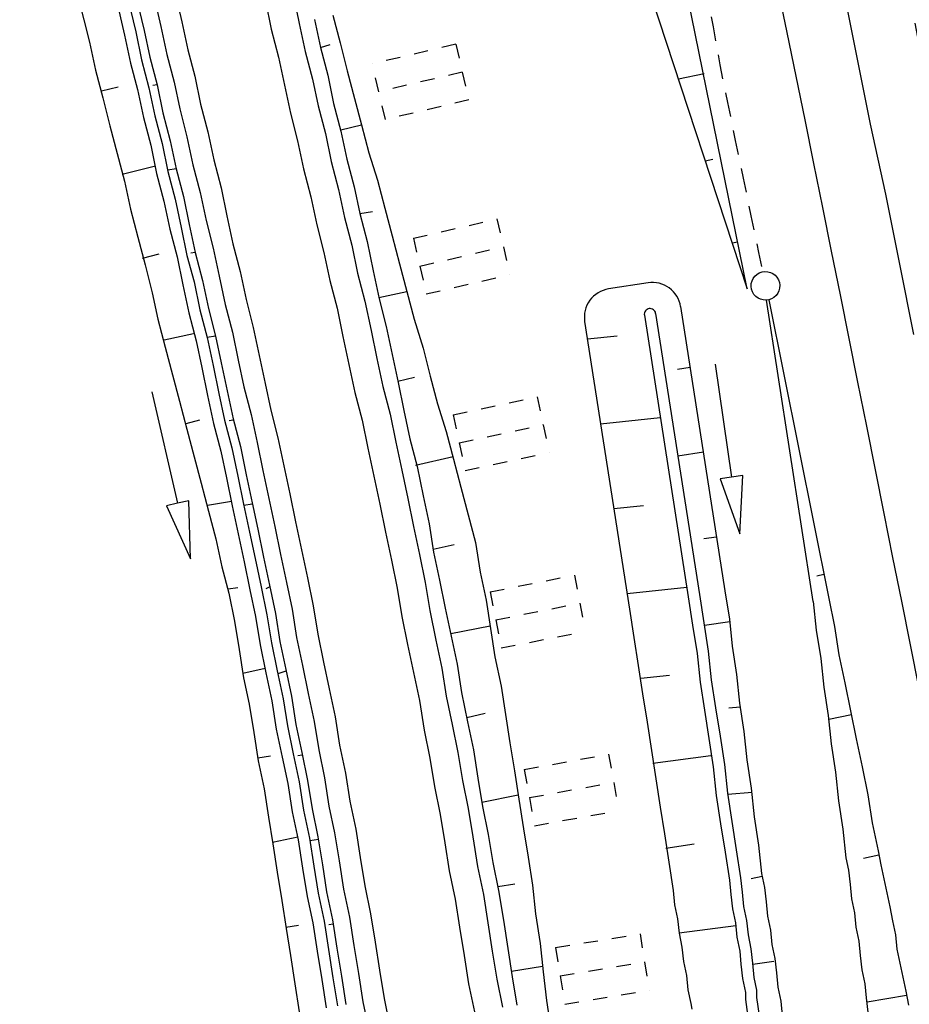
# Model space of a CAD drawing. Extents: x 447693 to 448165, y 439527 to 440695.
# Tile 80 of 88: x 447786 to 447817, y 440480 to 440514. Entities that reach past the tile are written whole.
import ezdxf

# ---------------------------------------------------------------- set-up
doc = ezdxf.new("R2010")
doc.units = 0
doc.header["$LTSCALE"] = 2
doc.header["$MEASUREMENT"] = 0
for name, pattern in [('ACAD_ISO03W100', [0.5, 0.25, -0.25]), ('ACAD_ISO05W100', [0.5, 0.25, -0.25]), ('AUSGEZOGEN', [0]), ('PUNKTX2', [0.5, 0.25, -0.25])]:
    doc.linetypes.add(name, pattern=pattern)
doc.layers.get('0').update_dxf_attribs({"linetype": 'AUSGEZOGEN'})
for name, color, linetype in [('DB-Bahnachse', 7, 'CONTINUOUS'), ('DB-Boeschungen', 15, 'CONTINUOUS'), ('DB-Gleisachsen', 7, 'CONTINUOUS'), ('DB-GRABEN', 15, 'AUSGEZOGEN'), ('DB-HZV-Stützscheiben', 15, 'CONTINUOUS'), ('DB-Ingenieurbauwerke', 15, 'CONTINUOUS'), ('DB-Tiefenentwässerung', 15, 'CONTINUOUS'), ('DB-Wegböschungen', 15, 'CONTINUOUS'), ('DB-Wege', 15, 'CONTINUOUS')]:
    doc.layers.add(name, color=color, linetype=linetype)

# ---------------------------------------------------------------- blocks, each defined once
blk = doc.blocks.new('*X406')
at = {"color": 0, "linetype": 'ByBlock'}
for p, q in [((808982, 537559), (809403, 537980)), ((808998, 537893), (809101, 537996)), ((809382, 537550), (809000, 537932)), ((809397, 537854), (809284, 537967)), ((809411, 538158), (809407, 538162)), ((808966, 537225), (809387, 537646)), ((809368, 537246), (808986, 537629)), ((808951, 536891), (809371, 537312)), ((809353, 536943), (808971, 537325)), ((808935, 536557), (809355, 536978)), ((809339, 536639), (808957, 537021)), ((808919, 536223), (809339, 536644)), ((809325, 536335), (808942, 536717)), ((808903, 535889), (809323, 536309)), ((809310, 536031), (808928, 536414)), ((808159, 534827), (809307, 535975)), ((809296, 535727), (808913, 536110)), ((804085, 535526), (804170, 535611)), ((804430, 535184), (804085, 535529)), ((804095, 535217), (804460, 535582)), ((804783, 535149), (804338, 535594)), ((804384, 535189), (804749, 535554)), ((804674, 535160), (805049, 535536)), ((805125, 535125), (804691, 535559)), ((804970, 535138), (805331, 535499)), ((805493, 535076), (805032, 535536)), ((805828, 535058), (805396, 535490)), ((808486, 534836), (809300, 535649)), ((809634, 534753), (808833, 535553)), ((809991, 534714), (808899, 535806)), ((804076, 535219), (804059, 535236)), ((805258, 535107), (805616, 535466)), ((805538, 535070), (805924, 535455)), ((806171, 535034), (805743, 535462)), ((805844, 535058), (806216, 535430)), ((806538, 534985), (806074, 535449)), ((806143, 535038), (806497, 535392)), ((806423, 535000), (806786, 535363)), ((806891, 534950), (806442, 535399)), ((806709, 534968), (807077, 535336)), ((807243, 534916), (806798, 535361)), ((806999, 534940), (807368, 535309)), ((807596, 534882), (807148, 535329)), ((807289, 534912), (807660, 535282)), ((807948, 534848), (807499, 535297)), ((807579, 534883), (807951, 535256)), ((808296, 534818), (807849, 535265)), ((807869, 534855), (808243, 535229)), ((808575, 534857), (808199, 535233)), ((808798, 534952), (808492, 535258)), ((808981, 535087), (808694, 535375)), ((809092, 535123), (809380, 535411)), ((809245, 534958), (809529, 535243)), ((809435, 534830), (809743, 535138)), ((809667, 534744), (810036, 535113)), ((810321, 534702), (809906, 535117)), ((809956, 534715), (810343, 535102)), ((810650, 534691), (810236, 535106)), ((810264, 534704), (810651, 535091)), ((810980, 534680), (810565, 535094)), ((810571, 534694), (810958, 535081)), ((810879, 534683), (811266, 535070)), ((811310, 534668), (810895, 535083)), ((811187, 534672), (811573, 535059)), ((811639, 534657), (811225, 535071)), ((811494, 534662), (811881, 535049)), ((811969, 534645), (811554, 535060)), ((811802, 534651), (812188, 535038)), ((812298, 534634), (811884, 535048)), ((812109, 534640), (812496, 535027)), ((812628, 534622), (812213, 535037)), ((812417, 534630), (812803, 535017)), ((812958, 534611), (812543, 535026)), ((812724, 534619), (813111, 535006)), ((813287, 534600), (812873, 535014)), ((813032, 534608), (813419, 534995)), ((813617, 534588), (813202, 535003)), ((813339, 534598), (813726, 534985)), ((813947, 534577), (813532, 534991)), ((813647, 534587), (814034, 534974)), ((814056, 534786), (813862, 534980)), ((813954, 534576), (814056, 534678))]:
    blk.add_line(p, q, dxfattribs=at)

msp = doc.modelspace()

# ---------------------------------------------------------------- linework, layer by layer
at = {"layer": 'DB-Bahnachse', "linetype": 'ACAD_ISO05W100'}
msp.add_ellipse((443814.895, 439698.334), major_axis=(-966.059, 3969.125), ratio=1, start_param=4.666677, end_param=4.691192, dxfattribs=at)
at = {"layer": 'DB-Boeschungen', "linetype": 'Continuous'}
for p, q in [((447811.783, 440504.581), (447809.137, 440517.588)), ((447807.619, 440517.274), (447811.783, 440504.581)), ((447810.273, 440512.105), (447809.376, 440511.919)), ((447810.584, 440509.106), (447810.317, 440509.05)), ((447811.45, 440506.221), (447811.258, 440506.181)), ((447814.096, 440493.646), (447812.456, 440504.191)), ((447812.538, 440504.204), (447814.634, 440493.758)), ((447814.462, 440494.59), (447814.217, 440494.54)), ((447814.634, 440493.758), (447814.837, 440492.779)), ((447814.096, 440493.646), (447814.2, 440492.647)), ((447814.837, 440492.779), (447814.991, 440491.789)), ((447814.2, 440492.647), (447814.354, 440491.658)), ((447814.354, 440491.658), (447814.459, 440490.658)), ((447814.991, 440491.789), (447815.194, 440490.81)), ((447814.459, 440490.658), (447814.613, 440489.669)), ((447815.194, 440490.81), (447815.396, 440489.831)), ((447814.613, 440489.669), (447814.718, 440488.669)), ((447815.427, 440489.684), (447814.643, 440489.522)), ((447815.396, 440489.831), (447815.599, 440488.852)), ((447814.718, 440488.669), (447814.872, 440487.68)), ((447815.599, 440488.852), (447815.802, 440487.872)), ((447815.802, 440487.872), (447816.005, 440486.893)), ((447814.872, 440487.68), (447814.977, 440486.68)), ((447816.005, 440486.893), (447816.159, 440485.904)), ((447814.977, 440486.68), (447815.13, 440485.691)), ((447816.159, 440485.904), (447816.361, 440484.925)), ((447815.13, 440485.691), (447815.235, 440484.691)), ((447816.392, 440484.778), (447815.853, 440484.666)), ((447816.361, 440484.925), (447816.463, 440484.435)), ((447815.235, 440484.691), (447815.327, 440484.251)), ((447816.463, 440484.435), (447816.564, 440483.945)), ((447815.327, 440484.251), (447815.379, 440483.751)), ((447815.379, 440483.751), (447815.432, 440483.251)), ((447816.564, 440483.945), (447816.666, 440483.456)), ((447816.666, 440483.456), (447816.767, 440482.966)), ((447815.432, 440483.251), (447815.533, 440482.762)), ((447815.533, 440482.762), (447815.585, 440482.262)), ((447816.767, 440482.966), (447816.869, 440482.477)), ((447816.869, 440482.477), (447816.97, 440481.987)), ((447815.585, 440482.262), (447815.687, 440481.772)), ((447816.97, 440481.987), (447817.022, 440481.487)), ((447815.687, 440481.772), (447815.739, 440481.273)), ((447817.022, 440481.487), (447817.124, 440480.998)), ((447815.739, 440481.273), (447815.792, 440480.773)), ((447817.124, 440480.998), (447817.225, 440480.508)), ((447815.792, 440480.773), (447815.893, 440480.283)), ((447815.893, 440480.283), (447815.946, 440479.783)), ((447817.225, 440480.508), (447817.327, 440480.018)), ((447817.327, 440480.018), (447817.428, 440479.529)), ((447815.946, 440479.783), (447815.998, 440479.284)), ((447817.357, 440479.872), (447815.976, 440479.637))]:
    msp.add_line(p, q, dxfattribs=at)
at = {"layer": 'DB-Gleisachsen', "linetype": 'Continuous'}
for p, q in [((447815.099, 440515.251), (447815.589, 440512.797)), ((447815.589, 440512.797), (447816.079, 440510.343)), ((447816.079, 440510.343), (447816.618, 440507.898)), ((447816.618, 440507.898), (447817.108, 440505.444)), ((447817.108, 440505.444), (447817.597, 440502.991))]:
    msp.add_line(p, q, dxfattribs=at)
at = {"layer": 'DB-GRABEN', "linetype": 'Continuous'}
for p, q in [((447808.313, 440504.797), (447806.931, 440504.582)), ((447808.58, 440503.726), (447810.113, 440493.894)), ((447809.455, 440503.963), (447811.004, 440494.027)), ((447806.097, 440503.44), (447807.665, 440493.387)), ((447808.185, 440503.664), (447809.721, 440493.813)), ((447806.191, 440502.837), (447807.236, 440502.946)), ((447810.659, 440501.952), (447811.236, 440497.994)), ((447809.787, 440501.832), (447809.342, 440501.765)), ((447806.654, 440499.869), (447808.743, 440500.088)), ((447810.249, 440498.868), (447809.358, 440498.734)), ((447811.236, 440497.994), (447810.841, 440497.936)), ((447810.841, 440497.936), (447811.525, 440496.015)), ((447811.632, 440498.052), (447811.236, 440497.994)), ((447811.525, 440496.015), (447811.632, 440498.052)), ((447807.117, 440496.901), (447808.161, 440497.011)), ((447810.712, 440495.904), (447810.266, 440495.837)), ((447807.579, 440493.933), (447809.668, 440494.152)), ((447811.004, 440494.027), (447811.158, 440493.038)), ((447809.721, 440493.813), (447809.875, 440492.823)), ((447810.113, 440493.894), (447810.266, 440492.904)), ((447807.665, 440493.387), (447807.818, 440492.397)), ((447811.158, 440493.038), (447811.253, 440492.087)), ((447809.875, 440492.823), (447810.029, 440491.834)), ((447810.266, 440492.904), (447810.42, 440491.915)), ((447811.178, 440492.94), (447810.287, 440492.806)), ((447807.818, 440492.397), (447807.972, 440491.408)), ((447811.253, 440492.087), (447811.406, 440491.098)), ((447810.029, 440491.834), (447810.134, 440490.834)), ((447810.42, 440491.915), (447810.525, 440490.916)), ((447807.972, 440491.408), (447808.126, 440490.419)), ((447808.064, 440490.967), (447809.063, 440491.072)), ((447811.406, 440491.098), (447811.511, 440490.099)), ((447810.134, 440490.834), (447810.287, 440489.845)), ((447810.525, 440490.916), (447810.679, 440489.926)), ((447808.126, 440490.419), (447808.28, 440489.429)), ((447810.679, 440489.926), (447810.833, 440488.937)), ((447811.542, 440489.952), (447811.14, 440489.92)), ((447811.511, 440490.099), (447811.665, 440489.109)), ((447810.287, 440489.845), (447810.441, 440488.856)), ((447808.28, 440489.429), (447808.434, 440488.44)), ((447810.833, 440488.937), (447810.987, 440487.947)), ((447811.665, 440489.109), (447811.77, 440488.11)), ((447810.441, 440488.856), (447810.595, 440487.866)), ((447808.434, 440488.44), (447808.588, 440487.451)), ((447810.514, 440488.258), (447808.476, 440487.989)), ((447810.595, 440487.866), (447810.7, 440486.867)), ((447810.987, 440487.947), (447811.092, 440486.948)), ((447811.77, 440488.11), (447811.924, 440487.12)), ((447808.588, 440487.451), (447808.741, 440486.461)), ((447810.7, 440486.867), (447810.854, 440485.877)), ((447811.092, 440486.948), (447811.245, 440485.959)), ((447811.954, 440486.973), (447811.102, 440486.899)), ((447811.924, 440487.12), (447812.029, 440486.121)), ((447808.741, 440486.461), (447808.885, 440485.521)), ((447812.029, 440486.121), (447812.183, 440485.131)), ((447810.854, 440485.877), (447811.008, 440484.888)), ((447811.245, 440485.959), (447811.399, 440484.969)), ((447808.885, 440485.521), (447809.039, 440484.531)), ((447808.938, 440485.021), (447809.927, 440485.175)), ((447812.183, 440485.131), (447812.288, 440484.132)), ((447811.008, 440484.888), (447811.161, 440483.899)), ((447811.399, 440484.969), (447811.553, 440483.98)), ((447809.039, 440484.531), (447809.193, 440483.542)), ((447812.288, 440484.132), (447812.389, 440483.642)), ((447811.161, 440483.899), (447811.214, 440483.399)), ((447811.553, 440483.98), (447811.606, 440483.48)), ((447812.308, 440484.034), (447811.916, 440483.953)), ((447809.193, 440483.542), (447809.245, 440483.042)), ((447811.214, 440483.399), (447811.266, 440482.899)), ((447811.606, 440483.48), (447811.658, 440482.98)), ((447812.389, 440483.642), (447812.441, 440483.143)), ((447809.245, 440483.042), (447809.347, 440482.553)), ((447812.441, 440483.143), (447812.494, 440482.643)), ((447811.266, 440482.899), (447811.368, 440482.41)), ((447811.658, 440482.98), (447811.759, 440482.491)), ((447809.347, 440482.553), (447809.399, 440482.053)), ((447811.368, 440482.41), (447811.42, 440481.91)), ((447811.759, 440482.491), (447811.812, 440481.991)), ((447812.494, 440482.643), (447812.595, 440482.153)), ((447811.388, 440482.312), (447809.399, 440482.053)), ((447809.399, 440482.053), (447809.501, 440481.563)), ((447811.812, 440481.991), (447811.913, 440481.501)), ((447812.595, 440482.153), (447812.648, 440481.654)), ((447811.42, 440481.91), (447811.522, 440481.42)), ((447812.648, 440481.654), (447812.749, 440481.164)), ((447809.501, 440481.563), (447809.553, 440481.064)), ((447811.522, 440481.42), (447811.564, 440480.969)), ((447811.913, 440481.501), (447811.966, 440481.002)), ((447809.553, 440481.064), (447809.654, 440480.574)), ((447811.564, 440480.969), (447811.616, 440480.47)), ((447811.966, 440481.002), (447812.018, 440480.502)), ((447812.72, 440481.056), (447811.976, 440480.953)), ((447812.749, 440481.164), (447812.802, 440480.664)), ((447812.802, 440480.664), (447812.854, 440480.164)), ((447809.654, 440480.574), (447809.707, 440480.074)), ((447811.616, 440480.47), (447811.718, 440479.98)), ((447812.018, 440480.502), (447812.109, 440480.061)), ((447809.707, 440480.074), (447809.808, 440479.585)), ((447811.718, 440479.98), (447811.72, 440479.725)), ((447812.109, 440480.061), (447812.111, 440479.806)), ((447812.854, 440480.164), (447812.955, 440479.675)), ((447809.808, 440479.585), (447809.849, 440479.389)), ((447811.72, 440479.725), (447811.936, 440478.187)), ((447812.111, 440479.806), (447812.328, 440478.268)), ((447812.955, 440479.675), (447813.008, 440479.175))]:
    msp.add_line(p, q, dxfattribs=at)
for centre, major_axis, start_param, end_param in [((447808.467, 440503.809), (-0.707, 0.707), 4.081635, 5.652432), ((447807.085, 440503.594), (-0.707, 0.707), -0.630754, 0.940043), ((447808.383, 440503.695), (-0.141, 0.141), -0.630754, 0.940043), ((447808.382, 440503.695), (-0.141, 0.141), 4.081635, 5.652432)]:
    msp.add_ellipse(centre, major_axis=major_axis, ratio=1, start_param=start_param, end_param=end_param, dxfattribs=at)
at = {"layer": 'DB-HZV-Stützscheiben', "linetype": 'PUNKTX2'}
for p, q in [((447801.588, 440513.138), (447798.668, 440512.452)), ((447801.588, 440513.138), (447802.046, 440511.191)), ((447799.126, 440510.505), (447798.668, 440512.452)), ((447802.046, 440511.191), (447799.126, 440510.505)), ((447800.105, 440506.354), (447803.028, 440507.032)), ((447803.028, 440507.032), (447803.48, 440505.083)), ((447800.105, 440506.354), (447800.556, 440504.406)), ((447800.556, 440504.406), (447803.48, 440505.083)), ((447801.499, 440500.183), (447804.432, 440500.812)), ((447804.432, 440500.812), (447804.853, 440498.857)), ((447801.499, 440500.183), (447801.919, 440498.227)), ((447801.919, 440498.227), (447804.853, 440498.857)), ((447802.793, 440493.99), (447805.736, 440494.571)), ((447805.736, 440494.571), (447806.122, 440492.609)), ((447802.793, 440493.99), (447803.181, 440492.028)), ((447803.181, 440492.028), (447806.122, 440492.609)), ((447803.986, 440487.777), (447806.935, 440488.309)), ((447806.935, 440488.309), (447807.29, 440486.341)), ((447803.986, 440487.777), (447804.342, 440485.809)), ((447804.342, 440485.809), (447807.29, 440486.341)), ((447805.079, 440481.545), (447808.034, 440482.029)), ((447808.033, 440482.029), (447808.356, 440480.055)), ((447805.079, 440481.545), (447805.402, 440479.571)), ((447805.403, 440479.572), (447808.357, 440480.055))]:
    msp.add_line(p, q, dxfattribs=at)
at = {"layer": 'DB-HZV-Stützscheiben', "linetype": 'ACAD_ISO05W100'}
for p, q in [((447801.817, 440512.165), (447798.897, 440511.478)), ((447800.33, 440505.38), (447803.254, 440506.057)), ((447801.709, 440499.205), (447804.643, 440499.835)), ((447802.987, 440493.009), (447805.93, 440493.59)), ((447804.164, 440486.793), (447807.114, 440487.325)), ((447805.24, 440480.558), (447808.196, 440481.042))]:
    msp.add_line(p, q, dxfattribs=at)
at = {"layer": 'DB-Ingenieurbauwerke', "linetype": 'Continuous'}
for major_axis, start_param, end_param in [((-966.91, 3973.498), 4.66641, 4.690888), ((-966.31, 3964.484), 4.66603, 4.690508)]:
    msp.add_ellipse((443814.895, 439698.334), major_axis=major_axis, ratio=1, start_param=start_param, end_param=end_param, dxfattribs=at)
at = {"layer": 'DB-Tiefenentwässerung', "linetype": 'ACAD_ISO03W100'}
for p, q in [((447810.321, 440515.076), (447810.595, 440513.754)), ((447810.595, 440513.754), (447810.82, 440512.422)), ((447810.82, 440512.422), (447811.093, 440511.1)), ((447811.093, 440511.1), (447811.367, 440509.778)), ((447811.367, 440509.778), (447811.641, 440508.456)), ((447811.641, 440508.456), (447811.915, 440507.134)), ((447811.915, 440507.134), (447812.178, 440505.861)), ((447812.178, 440505.861), (447812.32, 440505.18))]:
    msp.add_line(p, q, dxfattribs=at)
at = {"layer": 'DB-Tiefenentwässerung', "linetype": 'Continuous'}
msp.add_ellipse((447812.421, 440504.69), major_axis=(-0.354, 0.354), ratio=1, start_param=2.595086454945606, end_param=8.878271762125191, dxfattribs=at)
at = {"layer": 'DB-Wegböschungen', "linetype": 'Continuous'}
for p, q in [((447788.384, 440523.379), (447790.687, 440513.619)), ((447787.7, 440523.22), (447790.003, 440513.46)), ((447788.095, 440523.283), (447790.391, 440513.572)), ((447786.333, 440522.903), (447788.776, 440513.215)), ((447796.65, 440514.005), (447796.855, 440513.025)), ((447797.284, 440514.156), (447797.539, 440513.184)), ((447790.003, 440513.46), (447790.209, 440512.48)), ((447790.391, 440513.572), (447790.596, 440512.592)), ((447790.687, 440513.619), (447790.885, 440512.688)), ((447788.776, 440513.215), (447788.982, 440512.235)), ((447796.855, 440513.025), (447797.193, 440513.129)), ((447796.855, 440513.025), (447797.11, 440512.053)), ((447797.539, 440513.184), (447797.794, 440512.212)), ((447790.885, 440512.688), (447791.14, 440511.716)), ((447790.209, 440512.48), (447790.456, 440511.557)), ((447790.596, 440512.592), (447790.851, 440511.62)), ((447788.982, 440512.235), (447789.237, 440511.263)), ((447797.11, 440512.053), (447797.316, 440511.073)), ((447797.794, 440512.212), (447798.049, 440511.24)), ((447789.198, 440511.51), (447789.783, 440511.653)), ((447790.851, 440511.62), (447791.057, 440510.64)), ((447791.14, 440511.716), (447790.991, 440511.693)), ((447791.14, 440511.716), (447791.345, 440510.736)), ((447789.237, 440511.263), (447789.492, 440510.291)), ((447790.456, 440511.557), (447790.662, 440510.578)), ((447797.316, 440511.073), (447797.571, 440510.101)), ((447798.049, 440511.24), (447798.296, 440510.317)), ((447790.662, 440510.578), (447790.917, 440509.605)), ((447791.057, 440510.64), (447791.312, 440509.668)), ((447791.345, 440510.736), (447791.6, 440509.764)), ((447789.492, 440510.291), (447789.747, 440509.319)), ((447797.563, 440510.15), (447798.296, 440510.317)), ((447798.296, 440510.317), (447798.551, 440509.345)), ((447797.571, 440510.101), (447797.777, 440509.121)), ((447790.917, 440509.605), (447791.122, 440508.625)), ((447791.312, 440509.668), (447791.517, 440508.688)), ((447791.6, 440509.764), (447791.806, 440508.784)), ((447789.747, 440509.319), (447790.002, 440508.347)), ((447798.551, 440509.345), (447798.855, 440508.381)), ((447791.083, 440508.872), (447789.914, 440508.586)), ((447797.777, 440509.121), (447798.031, 440508.149)), ((447791.122, 440508.625), (447791.377, 440507.653)), ((447791.806, 440508.784), (447791.51, 440508.737)), ((447791.517, 440508.688), (447791.772, 440507.716)), ((447791.806, 440508.784), (447792.061, 440507.812)), ((447790.002, 440508.347), (447790.208, 440507.367)), ((447798.031, 440508.149), (447798.229, 440507.218)), ((447798.855, 440508.381), (447799.11, 440507.408)), ((447792.061, 440507.812), (447792.266, 440506.832)), ((447791.377, 440507.653), (447791.583, 440506.673)), ((447791.772, 440507.716), (447791.978, 440506.736)), ((447790.208, 440507.367), (447790.463, 440506.395)), ((447798.229, 440507.218), (447798.674, 440507.289)), ((447798.229, 440507.218), (447798.484, 440506.246)), ((447799.11, 440507.408), (447799.365, 440506.436)), ((447792.266, 440506.832), (447792.472, 440505.852)), ((447791.583, 440506.673), (447791.838, 440505.701)), ((447791.978, 440506.736), (447792.184, 440505.756)), ((447799.365, 440506.436), (447799.62, 440505.464)), ((447790.463, 440506.395), (447790.718, 440505.423)), ((447798.484, 440506.246), (447798.698, 440505.217)), ((447790.629, 440505.662), (447791.214, 440505.805)), ((447792.184, 440505.756), (447792.431, 440504.833)), ((447792.472, 440505.852), (447792.324, 440505.829)), ((447792.472, 440505.852), (447792.727, 440504.88)), ((447790.718, 440505.423), (447790.973, 440504.451)), ((447791.838, 440505.701), (447792.043, 440504.721)), ((447799.62, 440505.464), (447799.875, 440504.492)), ((447798.698, 440505.217), (447798.903, 440504.237)), ((447792.043, 440504.721), (447792.249, 440503.742)), ((447792.431, 440504.833), (447792.636, 440503.853)), ((447792.727, 440504.88), (447792.933, 440503.9)), ((447790.973, 440504.451), (447791.17, 440503.52)), ((447798.896, 440504.287), (447799.875, 440504.492)), ((447799.875, 440504.492), (447800.13, 440503.52)), ((447798.903, 440504.237), (447799.158, 440503.265)), ((447792.249, 440503.742), (447792.504, 440502.769)), ((447792.636, 440503.853), (447792.891, 440502.881)), ((447792.933, 440503.9), (447793.188, 440502.928)), ((447791.17, 440503.52), (447791.425, 440502.548)), ((447800.13, 440503.52), (447800.443, 440502.506)), ((447792.416, 440503.009), (447791.386, 440502.795)), ((447799.158, 440503.265), (447799.364, 440502.285)), ((447792.504, 440502.769), (447792.702, 440501.839)), ((447793.188, 440502.928), (447792.891, 440502.881)), ((447792.891, 440502.881), (447793.097, 440501.901)), ((447793.188, 440502.928), (447793.385, 440501.998)), ((447791.425, 440502.548), (447791.68, 440501.576)), ((447800.443, 440502.506), (447800.698, 440501.534)), ((447793.385, 440501.998), (447793.591, 440501.018)), ((447799.364, 440502.285), (447799.57, 440501.305)), ((447792.702, 440501.839), (447792.907, 440500.859)), ((447793.097, 440501.901), (447793.303, 440500.921)), ((447791.68, 440501.576), (447791.928, 440500.653)), ((447799.562, 440501.355), (447800.147, 440501.498)), ((447799.57, 440501.305), (447799.775, 440500.325)), ((447800.698, 440501.534), (447800.953, 440500.562)), ((447790.957, 440500.983), (447791.856, 440497.085)), ((447793.303, 440500.921), (447793.5, 440499.991)), ((447793.591, 440501.018), (447793.797, 440500.038)), ((447791.928, 440500.653), (447792.183, 440499.681)), ((447792.907, 440500.859), (447793.113, 440499.879)), ((447799.775, 440500.325), (447799.981, 440499.345)), ((447800.953, 440500.562), (447801.257, 440499.598)), ((447792.151, 440499.879), (447792.637, 440500.006)), ((447793.5, 440499.991), (447793.755, 440499.019)), ((447793.804, 440499.988), (447793.656, 440499.965)), ((447793.797, 440500.038), (447794.052, 440499.066)), ((447792.183, 440499.681), (447792.437, 440498.709)), ((447793.113, 440499.879), (447793.368, 440498.907)), ((447801.257, 440499.598), (447801.512, 440498.626)), ((447799.981, 440499.345), (447800.236, 440498.373)), ((447793.368, 440498.907), (447793.566, 440497.976)), ((447793.755, 440499.019), (447793.961, 440498.039)), ((447794.052, 440499.066), (447794.257, 440498.086)), ((447792.437, 440498.709), (447792.685, 440497.786)), ((447800.179, 440498.415), (447801.496, 440498.725)), ((447801.512, 440498.626), (447801.767, 440497.654)), ((447800.236, 440498.373), (447800.449, 440497.344)), ((447793.566, 440497.976), (447793.771, 440496.997)), ((447793.961, 440498.039), (447794.166, 440497.059)), ((447794.257, 440498.086), (447794.463, 440497.106)), ((447792.685, 440497.786), (447792.94, 440496.814)), ((447801.767, 440497.654), (447802.022, 440496.682)), ((447792.246, 440497.175), (447791.856, 440497.085)), ((447792.306, 440495.137), (447792.246, 440497.175)), ((447793.748, 440497.145), (447792.908, 440497.012)), ((447800.449, 440497.344), (447800.655, 440496.364)), ((447791.856, 440497.085), (447791.466, 440496.995)), ((447791.466, 440496.995), (447792.306, 440495.137)), ((447792.94, 440496.814), (447793.195, 440495.842)), ((447793.771, 440496.997), (447793.977, 440496.017)), ((447794.166, 440497.059), (447794.372, 440496.079)), ((447794.471, 440497.057), (447794.174, 440497.01)), ((447794.463, 440497.106), (447794.661, 440496.175)), ((447802.022, 440496.682), (447802.277, 440495.709)), ((447794.661, 440496.175), (447794.866, 440495.195)), ((447800.655, 440496.364), (447800.811, 440495.376)), ((447793.195, 440495.842), (447793.4, 440494.862)), ((447793.977, 440496.017), (447794.183, 440495.037)), ((447794.372, 440496.079), (447794.57, 440495.149)), ((447800.795, 440495.475), (447801.528, 440495.642)), ((447802.277, 440495.709), (447802.441, 440494.672)), ((447794.57, 440495.149), (447794.775, 440494.169)), ((447794.866, 440495.195), (447795.072, 440494.216)), ((447800.811, 440495.376), (447801.017, 440494.396)), ((447793.4, 440494.862), (447793.647, 440493.94)), ((447794.183, 440495.037), (447794.388, 440494.057)), ((447801.017, 440494.396), (447801.222, 440493.417)), ((447802.441, 440494.672), (447802.647, 440493.692)), ((447793.624, 440494.088), (447793.97, 440494.143)), ((447794.388, 440494.057), (447794.586, 440493.126)), ((447794.775, 440494.169), (447794.981, 440493.189)), ((447795.08, 440494.166), (447794.939, 440494.093)), ((447795.072, 440494.216), (447795.277, 440493.236)), ((447793.647, 440493.94), (447793.853, 440492.96)), ((447802.647, 440493.692), (447802.803, 440492.705)), ((447801.222, 440493.417), (447801.428, 440492.437)), ((447794.586, 440493.126), (447794.742, 440492.139)), ((447794.981, 440493.189), (447795.137, 440492.201)), ((447795.277, 440493.236), (447795.434, 440492.248)), ((447793.853, 440492.96), (447794.009, 440491.972)), ((447801.412, 440492.535), (447802.787, 440492.804)), ((447802.803, 440492.705), (447802.959, 440491.717)), ((447801.428, 440492.437), (447801.633, 440491.457)), ((447794.009, 440491.972), (447794.165, 440490.984)), ((447794.742, 440492.139), (447794.948, 440491.159)), ((447795.137, 440492.201), (447795.343, 440491.221)), ((447795.434, 440492.248), (447795.639, 440491.268)), ((447802.959, 440491.717), (447803.172, 440490.688)), ((447794.924, 440491.307), (447794.142, 440491.132)), ((447801.633, 440491.457), (447801.79, 440490.469)), ((447794.165, 440490.984), (447794.363, 440490.054)), ((447794.948, 440491.159), (447795.153, 440490.179)), ((447795.343, 440491.221), (447795.549, 440490.241)), ((447795.647, 440491.219), (447795.359, 440491.122)), ((447795.639, 440491.268), (447795.837, 440490.337)), ((447803.172, 440490.688), (447803.329, 440489.7)), ((447795.549, 440490.241), (447795.697, 440489.303)), ((447795.837, 440490.337), (447795.993, 440489.35)), ((447801.79, 440490.469), (447802.003, 440489.44)), ((447794.363, 440490.054), (447794.519, 440489.066)), ((447795.153, 440490.179), (447795.31, 440489.191)), ((447801.98, 440489.588), (447802.614, 440489.739)), ((447803.329, 440489.7), (447803.485, 440488.712)), ((447795.697, 440489.303), (447795.903, 440488.323)), ((447795.993, 440489.35), (447796.199, 440488.37)), ((447802.003, 440489.44), (447802.209, 440488.46)), ((447794.519, 440489.066), (447794.676, 440488.078)), ((447795.31, 440489.191), (447795.515, 440488.211)), ((447803.485, 440488.712), (447803.641, 440487.725)), ((447794.66, 440488.177), (447795.105, 440488.247)), ((447795.515, 440488.211), (447795.713, 440487.281)), ((447795.903, 440488.323), (447796.108, 440487.343)), ((447796.215, 440488.271), (447796.066, 440488.248)), ((447796.199, 440488.37), (447796.404, 440487.39)), ((447802.209, 440488.46), (447802.365, 440487.472)), ((447794.676, 440488.078), (447794.881, 440487.098)), ((447803.641, 440487.725), (447803.797, 440486.737)), ((447795.713, 440487.281), (447795.869, 440486.293)), ((447796.108, 440487.343), (447796.264, 440486.355)), ((447796.404, 440487.39), (447796.561, 440486.402)), ((447802.365, 440487.472), (447802.521, 440486.484)), ((447794.881, 440487.098), (447795.038, 440486.111)), ((447802.498, 440486.633), (447803.774, 440486.885)), ((447802.521, 440486.484), (447802.727, 440485.504)), ((447803.797, 440486.737), (447803.961, 440485.7)), ((447795.038, 440486.111), (447795.186, 440485.172)), ((447795.869, 440486.293), (447796.075, 440485.313)), ((447796.264, 440486.355), (447796.47, 440485.375)), ((447796.561, 440486.402), (447796.766, 440485.422)), ((447796.766, 440485.422), (447796.923, 440484.435)), ((447802.727, 440485.504), (447802.883, 440484.517)), ((447803.961, 440485.7), (447804.118, 440484.712)), ((447796.059, 440485.412), (447795.178, 440485.222)), ((447795.186, 440485.172), (447795.342, 440484.185)), ((447796.075, 440485.313), (447796.231, 440484.325)), ((447796.47, 440485.375), (447796.626, 440484.388)), ((447796.782, 440485.324), (447796.486, 440485.277)), ((447796.626, 440484.388), (447796.775, 440483.449)), ((447796.923, 440484.435), (447797.071, 440483.496)), ((447802.883, 440484.517), (447803.088, 440483.537)), ((447804.118, 440484.712), (447804.274, 440483.724)), ((447795.342, 440484.185), (447795.498, 440483.197)), ((447796.231, 440484.325), (447796.387, 440483.337)), ((447803.065, 440483.685), (447803.658, 440483.779)), ((447804.274, 440483.724), (447804.381, 440482.729)), ((447796.775, 440483.449), (447796.98, 440482.469)), ((447797.071, 440483.496), (447797.277, 440482.516)), ((447803.088, 440483.537), (447803.253, 440482.5)), ((447795.498, 440483.197), (447795.655, 440482.209)), ((447796.387, 440483.337), (447796.585, 440482.407)), ((447804.381, 440482.729), (447804.545, 440481.692)), ((447795.647, 440482.259), (447796.091, 440482.329)), ((447796.585, 440482.407), (447796.741, 440481.419)), ((447796.98, 440482.469), (447797.136, 440481.482)), ((447797.3, 440482.368), (447797.152, 440482.345)), ((447797.277, 440482.516), (447797.433, 440481.529)), ((447803.253, 440482.5), (447803.409, 440481.512)), ((447795.655, 440482.209), (447795.803, 440481.271)), ((447804.545, 440481.692), (447804.651, 440480.696)), ((447796.741, 440481.419), (447796.898, 440480.432)), ((447797.136, 440481.482), (447797.293, 440480.494)), ((447797.433, 440481.529), (447797.589, 440480.541)), ((447803.409, 440481.512), (447803.565, 440480.524)), ((447795.803, 440481.271), (447795.959, 440480.283)), ((447803.534, 440480.722), (447804.62, 440480.894)), ((447804.651, 440480.696), (447804.758, 440479.701)), ((447795.959, 440480.283), (447796.115, 440479.295)), ((447796.898, 440480.432), (447797.054, 440479.444)), ((447797.293, 440480.494), (447797.449, 440479.506)), ((447797.589, 440480.541), (447797.745, 440479.553)), ((447803.565, 440480.524), (447803.721, 440479.537)), ((447804.758, 440479.701), (447804.914, 440478.713))]:
    msp.add_line(p, q, dxfattribs=at)
at = {"layer": 'DB-Wege', "linetype": 'Continuous'}
for p, q in [((447789.702, 440523.688), (447792.005, 440513.928)), ((447788.969, 440523.522), (447791.272, 440513.762)), ((447795.909, 440514.85), (447796.114, 440513.87)), ((447794.929, 440514.644), (447795.134, 440513.664)), ((447791.272, 440513.762), (447791.477, 440512.782)), ((447792.005, 440513.928), (447792.21, 440512.949)), ((447795.134, 440513.664), (447795.389, 440512.692)), ((447796.114, 440513.87), (447796.32, 440512.89)), ((447791.477, 440512.782), (447791.732, 440511.81)), ((447792.21, 440512.949), (447792.457, 440512.026)), ((447795.389, 440512.692), (447795.595, 440511.712)), ((447796.32, 440512.89), (447796.575, 440511.918)), ((447792.457, 440512.026), (447792.663, 440511.046)), ((447791.732, 440511.81), (447791.93, 440510.879)), ((447795.595, 440511.712), (447795.801, 440510.732)), ((447796.575, 440511.918), (447796.773, 440510.987)), ((447792.663, 440511.046), (447792.918, 440510.074)), ((447796.773, 440510.987), (447797.028, 440510.015)), ((447791.93, 440510.879), (447792.185, 440509.907)), ((447795.801, 440510.732), (447796.056, 440509.76)), ((447792.185, 440509.907), (447792.391, 440508.927)), ((447792.918, 440510.074), (447793.124, 440509.094)), ((447797.028, 440510.015), (447797.233, 440509.035)), ((447796.056, 440509.76), (447796.261, 440508.78)), ((447792.391, 440508.927), (447792.646, 440507.955)), ((447793.124, 440509.094), (447793.379, 440508.122)), ((447797.233, 440509.035), (447797.488, 440508.063)), ((447796.261, 440508.78), (447796.516, 440507.808)), ((447792.646, 440507.955), (447792.851, 440506.975)), ((447793.379, 440508.122), (447793.584, 440507.142)), ((447796.516, 440507.808), (447796.722, 440506.828)), ((447797.488, 440508.063), (447797.694, 440507.083)), ((447793.584, 440507.142), (447793.79, 440506.162)), ((447792.851, 440506.975), (447793.106, 440506.003)), ((447796.722, 440506.828), (447796.977, 440505.856)), ((447797.694, 440507.083), (447797.949, 440506.111)), ((447793.79, 440506.162), (447794.045, 440505.19)), ((447797.949, 440506.111), (447798.154, 440505.131)), ((447793.106, 440506.003), (447793.312, 440505.023)), ((447796.977, 440505.856), (447797.182, 440504.876)), ((447794.045, 440505.19), (447794.25, 440504.21)), ((447798.154, 440505.131), (447798.409, 440504.159)), ((447793.312, 440505.023), (447793.517, 440504.043)), ((447797.182, 440504.876), (447797.437, 440503.904)), ((447793.517, 440504.043), (447793.772, 440503.071)), ((447794.25, 440504.21), (447794.505, 440503.238)), ((447798.409, 440504.159), (447798.623, 440503.13)), ((447797.437, 440503.904), (447797.643, 440502.924)), ((447793.772, 440503.071), (447793.978, 440502.091)), ((447794.505, 440503.238), (447794.711, 440502.258)), ((447798.623, 440503.13), (447798.828, 440502.15)), ((447797.643, 440502.924), (447797.849, 440501.944)), ((447793.978, 440502.091), (447794.176, 440501.161)), ((447794.711, 440502.258), (447794.917, 440501.278)), ((447798.828, 440502.15), (447799.034, 440501.17)), ((447797.849, 440501.944), (447798.054, 440500.964)), ((447794.917, 440501.278), (447795.114, 440500.347)), ((447794.176, 440501.161), (447794.431, 440500.189)), ((447798.054, 440500.964), (447798.309, 440499.992)), ((447799.034, 440501.17), (447799.289, 440500.198)), ((447795.114, 440500.347), (447795.369, 440499.375)), ((447794.431, 440500.189), (447794.636, 440499.209)), ((447798.309, 440499.992), (447798.515, 440499.012)), ((447799.289, 440500.198), (447799.495, 440499.218)), ((447794.636, 440499.209), (447794.842, 440498.229)), ((447795.369, 440499.375), (447795.575, 440498.395)), ((447799.495, 440499.218), (447799.7, 440498.238)), ((447798.515, 440499.012), (447798.72, 440498.032)), ((447794.842, 440498.229), (447795.048, 440497.249)), ((447795.575, 440498.395), (447795.781, 440497.416)), ((447799.7, 440498.238), (447799.906, 440497.258)), ((447798.72, 440498.032), (447798.926, 440497.052)), ((447795.048, 440497.249), (447795.253, 440496.269)), ((447795.781, 440497.416), (447795.986, 440496.436)), ((447799.906, 440497.258), (447800.111, 440496.278)), ((447798.926, 440497.052), (447799.132, 440496.073)), ((447795.253, 440496.269), (447795.459, 440495.289)), ((447795.986, 440496.436), (447796.192, 440495.456)), ((447800.111, 440496.278), (447800.317, 440495.298)), ((447799.132, 440496.073), (447799.337, 440495.093)), ((447796.192, 440495.456), (447796.397, 440494.476)), ((447795.459, 440495.289), (447795.664, 440494.309)), ((447799.337, 440495.093), (447799.543, 440494.113)), ((447800.317, 440495.298), (447800.523, 440494.318)), ((447796.397, 440494.476), (447796.603, 440493.496)), ((447795.664, 440494.309), (447795.862, 440493.379)), ((447799.543, 440494.113), (447799.699, 440493.125)), ((447800.523, 440494.318), (447800.679, 440493.331)), ((447795.862, 440493.379), (447796.018, 440492.391)), ((447796.603, 440493.496), (447796.759, 440492.508)), ((447799.699, 440493.125), (447799.905, 440492.145)), ((447800.679, 440493.331), (447800.892, 440492.301)), ((447796.018, 440492.391), (447796.224, 440491.411)), ((447796.759, 440492.508), (447796.965, 440491.528)), ((447799.905, 440492.145), (447800.11, 440491.165)), ((447800.892, 440492.301), (447801.098, 440491.321)), ((447796.224, 440491.411), (447796.43, 440490.431)), ((447796.965, 440491.528), (447797.163, 440490.598)), ((447801.098, 440491.321), (447801.254, 440490.334)), ((447800.11, 440491.165), (447800.316, 440490.185)), ((447797.163, 440490.598), (447797.368, 440489.618)), ((447796.43, 440490.431), (447796.635, 440489.451)), ((447801.254, 440490.334), (447801.46, 440489.354)), ((447800.316, 440490.185), (447800.48, 440489.148)), ((447797.368, 440489.618), (447797.524, 440488.63)), ((447796.635, 440489.451), (447796.792, 440488.464)), ((447801.46, 440489.354), (447801.665, 440488.374)), ((447800.48, 440489.148), (447800.685, 440488.168)), ((447797.524, 440488.63), (447797.73, 440487.65)), ((447796.792, 440488.464), (447796.997, 440487.484)), ((447801.665, 440488.374), (447801.822, 440487.386)), ((447800.685, 440488.168), (447800.842, 440487.181)), ((447796.997, 440487.484), (447797.153, 440486.496)), ((447797.73, 440487.65), (447797.886, 440486.662)), ((447800.842, 440487.181), (447801.047, 440486.201)), ((447801.822, 440487.386), (447802.027, 440486.406)), ((447797.153, 440486.496), (447797.351, 440485.565)), ((447797.886, 440486.662), (447798.092, 440485.683)), ((447801.047, 440486.201), (447801.204, 440485.213)), ((447802.027, 440486.406), (447802.183, 440485.419)), ((447797.351, 440485.565), (447797.507, 440484.578)), ((447798.092, 440485.683), (447798.248, 440484.695)), ((447802.183, 440485.419), (447802.347, 440484.381)), ((447801.204, 440485.213), (447801.36, 440484.225)), ((447797.507, 440484.578), (447797.664, 440483.59)), ((447798.248, 440484.695), (447798.404, 440483.707)), ((447801.36, 440484.225), (447801.565, 440483.245)), ((447802.347, 440484.381), (447802.553, 440483.401)), ((447798.404, 440483.707), (447798.61, 440482.727)), ((447797.664, 440483.59), (447797.869, 440482.61)), ((447802.553, 440483.401), (447802.709, 440482.414)), ((447801.565, 440483.245), (447801.722, 440482.258)), ((447798.61, 440482.727), (447798.766, 440481.739)), ((447797.869, 440482.61), (447798.025, 440481.622)), ((447802.709, 440482.414), (447802.865, 440481.426)), ((447801.722, 440482.258), (447801.878, 440481.27)), ((447798.766, 440481.739), (447798.922, 440480.752)), ((447798.025, 440481.622), (447798.182, 440480.635)), ((447802.865, 440481.426), (447803.022, 440480.438)), ((447801.878, 440481.27), (447802.034, 440480.282)), ((447798.182, 440480.635), (447798.338, 440479.647)), ((447798.922, 440480.752), (447799.079, 440479.764)), ((447802.034, 440480.282), (447802.24, 440479.302)), ((447803.022, 440480.438), (447803.227, 440479.458)), ((447798.338, 440479.647), (447798.543, 440478.667)), ((447799.079, 440479.764), (447799.284, 440478.784))]:
    msp.add_line(p, q, dxfattribs=at)

# ---------------------------------------------------------------- block references
at = {"layer": 'DB-GRABEN', "linetype": 'Continuous', "xscale": 0.001000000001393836, "yscale": 0.0009999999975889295, "zscale": 0.001, "rotation": 283.6875013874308}
msp.add_blockref('*X406', (447101.542, 441133.552), dxfattribs=at)

doc.saveas('drawing.dxf')
